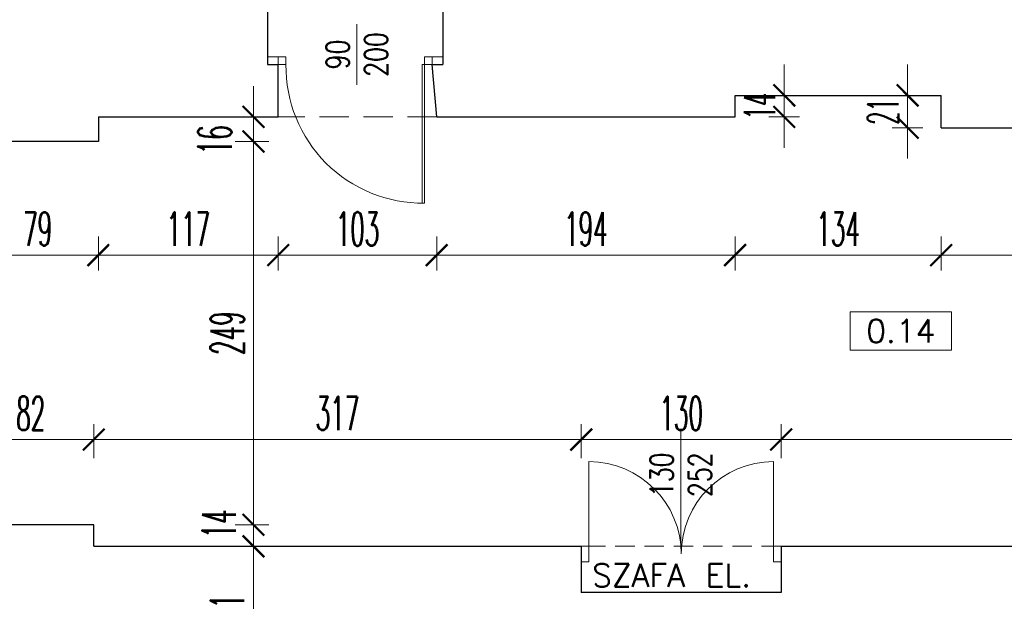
# Model space of a CAD drawing. Header units: millimetres. Extents: x -5207 to 173417, y -28809 to -6400.
# Tile 256 of 256: x 10001 to 10642, y -12115 to -11737. Entities that reach past the tile are written whole.
import ezdxf

# ---------------------------------------------------------------- set-up
doc = ezdxf.new("R2010")
doc.units = ezdxf.units.MM
doc.linetypes.add('HIDDEN', pattern=[9.525, 6.35, -3.175])
for name, color, linetype, lineweight in [('m_cienka', 6, 'Continuous', 5), ('m_stolarka', 52, 'Continuous', 9), ('m_tekst', 7, 'Continuous', 13), ('m_widok', 8, 'Continuous', 9), ('m_wymiary', 1, 'Continuous', 9), ('m_ściany', 90, 'Continuous', 30)]:
    doc.layers.add(name, color=color, linetype=linetype, lineweight=lineweight)
doc.styles.add('ROMANS', font='Romans.shx', dxfattribs={"height": 0.2})
doc.styles.get("Standard").update_dxf_attribs({"font": 'txt.shx'})
doc.styles.add('styl1', font='simplex.shx', dxfattribs={"width": 0.75})
doc.styles.add('WYM', font='simplex.shx', dxfattribs={"width": 0.5})
doc.dimstyles.new('ZOL_3DPROJEKT100', dxfattribs={"dimscale": 2, "dimtxt": 10, "dimasz": 5, "dimexe": 0, "dimexo": 0, "dimgap": 3, "dimtad": 1, "dimdec": 1, "dimrnd": 0.5, "dimdsep": 46, "dimtxsty": 'WYM', "dimblk1": 'YARA', "dimblk2": 'YARA', "dimsah": 1, "dimcen": 1.2, "dimdle": 6, "dimclrd": 1, "dimclre": 250, "dimclrt": 7, "dimadec": 1, "dimazin": 0, "dimtfac": 1, "dimtdec": 1, "dimtix": 1, "dimtmove": 2, "dimatfit": 3, "dimldrblk": 'WW', "dimfxl": 1, "dimfxlon": 1, "dimtolj": 1, "dimtzin": 0, "dimlwd": -1, "dimlwe": 0, "dimarcsym": 0})

# ---------------------------------------------------------------- blocks, each defined once
blk = doc.blocks.new('SKRZ7')
at = {"layer": 'm_stolarka', "color": 0}
for p, q in [((-212773.83, 101585.91), (-212863.83, 101585.91)), ((-212773.83, 101584.36), (-212773.83, 101585.91)), ((-212773.83, 101584.36), (-212863.83, 101584.36))]:
    blk.add_line(p, q, dxfattribs=at)
blk.add_arc((-212774.97, 101585.51), 88.86, 89.26233, 180.73767, dxfattribs=at)
blk = doc.blocks.new('DIMTICK')
for p, q in [((0, 1), (0, -1)), ((-1, 0), (1, 0))]:
    blk.add_line(p, q)
at = {"const_width": 0.141}
blk.add_lwpolyline([(0.707, 0.707), (-0.707, -0.707)], dxfattribs=at)
blk = doc.blocks.new('YARA')
at = {"layer": 'm_wymiary'}
blk.add_blockref('DIMTICK', (0, 0), dxfattribs=at)
blk = doc.blocks.new('*D4520')
at = {"layer": 'Defpoints', "color": 0, "ltscale": 2, "transparency": 16777216}
for p in [(8808.45, -11811.8), (15193.45, -11811.8), (15193.45, -13710.98)]:
    blk.add_point(p, dxfattribs=at)
at = {"layer": 'm_wymiary', "color": 250, "linetype": 'HIDDEN', "lineweight": 0, "ltscale": 2, "transparency": 16777216}
for p, q in [((8808.45, -13698.98), (8808.45, -13710.98)), ((15193.45, -13698.98), (15193.45, -13710.98))]:
    blk.add_line(p, q, dxfattribs=at)
at = {"layer": 'm_wymiary', "color": 1, "ltscale": 2, "transparency": 16777216}
blk.add_line((8818.45, -13710.98), (15183.45, -13710.98), dxfattribs=at)
at = {"layer": 'm_wymiary', "color": 1, "ltscale": 2, "transparency": 16777216, "xscale": 10, "yscale": 10, "zscale": 10, "rotation": 180}
blk.add_blockref('YARA', (8808.45, -13710.98), dxfattribs=at)
at = {"layer": 'm_wymiary', "color": 1, "ltscale": 2, "transparency": 16777216, "xscale": 10, "yscale": 10, "zscale": 10}
blk.add_blockref('YARA', (15193.45, -13710.98), dxfattribs=at)
at = {"layer": 'm_wymiary', "color": 7, "ltscale": 2, "transparency": 16777216, "insert": (12000.95, -13693.98), "char_height": 22, "attachment_point": 5, "style": 'WYM'}
blk.add_mtext('\\A1;6385', dxfattribs=at)
blk = doc.blocks.new('WW')
at = {"ltscale": 2}
for p, q in [((3, 3), (-3, -3)), ((0, -3), (0, 3)), ((-6.31, 0), (6.1, 0))]:
    blk.add_line(p, q, dxfattribs=at)
blk = doc.blocks.new('*D4549')
at = {"layer": 'Defpoints', "color": 0, "ltscale": 2, "transparency": 16777216}
for p in [(10600.45, -11807.27), (10776.45, -11807.27), (10600.45, -11890.08)]:
    blk.add_point(p, dxfattribs=at)
at = {"layer": 'm_wymiary', "color": 250, "linetype": 'HIDDEN', "lineweight": 0, "ltscale": 2, "transparency": 16777216}
for p, q in [((10600.45, -11878.08), (10600.45, -11890.08)), ((10776.45, -11878.08), (10776.45, -11890.08))]:
    blk.add_line(p, q, dxfattribs=at)
at = {"layer": 'm_wymiary', "color": 1, "ltscale": 2, "transparency": 16777216}
blk.add_line((10766.45, -11890.08), (10610.45, -11890.08), dxfattribs=at)
at = {"layer": 'm_wymiary', "color": 1, "ltscale": 2, "transparency": 16777216, "xscale": 10, "yscale": 10, "zscale": 10, "rotation": 180}
blk.add_blockref('YARA', (10600.45, -11890.08), dxfattribs=at)
at = {"layer": 'm_wymiary', "color": 1, "ltscale": 2, "transparency": 16777216, "xscale": 10, "yscale": 10, "zscale": 10}
blk.add_blockref('YARA', (10776.45, -11890.08), dxfattribs=at)
at = {"layer": 'm_wymiary', "color": 7, "ltscale": 2, "transparency": 16777216, "insert": (10688.45, -11873.08), "char_height": 22, "attachment_point": 5, "style": 'WYM'}
blk.add_mtext('\\A1;176', dxfattribs=at)
blk = doc.blocks.new('*D4550')
at = {"layer": 'Defpoints', "color": 0, "ltscale": 2, "transparency": 16777216}
for p in [(10466.45, -11800.27), (10600.45, -11807.27), (10466.45, -11890.08)]:
    blk.add_point(p, dxfattribs=at)
at = {"layer": 'm_wymiary', "color": 250, "linetype": 'HIDDEN', "lineweight": 0, "ltscale": 2, "transparency": 16777216}
for p, q in [((10466.45, -11878.08), (10466.45, -11890.08)), ((10600.45, -11878.08), (10600.45, -11890.08))]:
    blk.add_line(p, q, dxfattribs=at)
at = {"layer": 'm_wymiary', "color": 1, "ltscale": 2, "transparency": 16777216}
blk.add_line((10590.45, -11890.08), (10476.45, -11890.08), dxfattribs=at)
at = {"layer": 'm_wymiary', "color": 1, "ltscale": 2, "transparency": 16777216, "xscale": 10, "yscale": 10, "zscale": 10, "rotation": 180}
blk.add_blockref('YARA', (10466.45, -11890.08), dxfattribs=at)
at = {"layer": 'm_wymiary', "color": 1, "ltscale": 2, "transparency": 16777216, "xscale": 10, "yscale": 10, "zscale": 10}
blk.add_blockref('YARA', (10600.45, -11890.08), dxfattribs=at)
at = {"layer": 'm_wymiary', "color": 7, "ltscale": 2, "transparency": 16777216, "insert": (10533.45, -11873.08), "char_height": 22, "attachment_point": 5, "style": 'WYM'}
blk.add_mtext('\\A1;134', dxfattribs=at)
blk = doc.blocks.new('*D4551')
at = {"layer": 'Defpoints', "color": 0, "ltscale": 2, "transparency": 16777216}
for p in [(10272.45, -11800.27), (10466.45, -11800.27), (10272.45, -11890.08)]:
    blk.add_point(p, dxfattribs=at)
at = {"layer": 'm_wymiary', "color": 250, "linetype": 'HIDDEN', "lineweight": 0, "ltscale": 2, "transparency": 16777216}
for p, q in [((10272.45, -11878.08), (10272.45, -11890.08)), ((10466.45, -11878.08), (10466.45, -11890.08))]:
    blk.add_line(p, q, dxfattribs=at)
at = {"layer": 'm_wymiary', "color": 1, "ltscale": 2, "transparency": 16777216}
blk.add_line((10456.45, -11890.08), (10282.45, -11890.08), dxfattribs=at)
at = {"layer": 'm_wymiary', "color": 1, "ltscale": 2, "transparency": 16777216, "xscale": 10, "yscale": 10, "zscale": 10, "rotation": 180}
blk.add_blockref('YARA', (10272.45, -11890.08), dxfattribs=at)
at = {"layer": 'm_wymiary', "color": 1, "ltscale": 2, "transparency": 16777216, "xscale": 10, "yscale": 10, "zscale": 10}
blk.add_blockref('YARA', (10466.45, -11890.08), dxfattribs=at)
at = {"layer": 'm_wymiary', "color": 7, "ltscale": 2, "transparency": 16777216, "insert": (10369.45, -11873.08), "char_height": 22, "attachment_point": 5, "style": 'WYM'}
blk.add_mtext('\\A1;194', dxfattribs=at)
blk = doc.blocks.new('*D4552')
at = {"layer": 'Defpoints', "color": 0, "ltscale": 2, "transparency": 16777216}
for p in [(10169.45, -11800.27), (10272.45, -11800.27), (10169.45, -11890.08)]:
    blk.add_point(p, dxfattribs=at)
at = {"layer": 'm_wymiary', "color": 250, "linetype": 'HIDDEN', "lineweight": 0, "ltscale": 2, "transparency": 16777216}
for p, q in [((10169.45, -11878.08), (10169.45, -11890.08)), ((10272.45, -11878.08), (10272.45, -11890.08))]:
    blk.add_line(p, q, dxfattribs=at)
at = {"layer": 'm_wymiary', "color": 1, "ltscale": 2, "transparency": 16777216}
blk.add_line((10262.45, -11890.08), (10179.45, -11890.08), dxfattribs=at)
at = {"layer": 'm_wymiary', "color": 1, "ltscale": 2, "transparency": 16777216, "xscale": 10, "yscale": 10, "zscale": 10, "rotation": 180}
blk.add_blockref('YARA', (10169.45, -11890.08), dxfattribs=at)
at = {"layer": 'm_wymiary', "color": 1, "ltscale": 2, "transparency": 16777216, "xscale": 10, "yscale": 10, "zscale": 10}
blk.add_blockref('YARA', (10272.45, -11890.08), dxfattribs=at)
at = {"layer": 'm_wymiary', "color": 7, "ltscale": 2, "transparency": 16777216, "insert": (10220.95, -11873.08), "char_height": 22, "attachment_point": 5, "style": 'WYM'}
blk.add_mtext('\\A1;103', dxfattribs=at)
blk = doc.blocks.new('*D4553')
at = {"layer": 'Defpoints', "color": 0, "ltscale": 2, "transparency": 16777216}
for p in [(10052.45, -11800.27), (10169.45, -11800.27), (10052.45, -11890.08)]:
    blk.add_point(p, dxfattribs=at)
at = {"layer": 'm_wymiary', "color": 250, "linetype": 'HIDDEN', "lineweight": 0, "ltscale": 2, "transparency": 16777216}
for p, q in [((10052.45, -11878.08), (10052.45, -11890.08)), ((10169.45, -11878.08), (10169.45, -11890.08))]:
    blk.add_line(p, q, dxfattribs=at)
at = {"layer": 'm_wymiary', "color": 1, "ltscale": 2, "transparency": 16777216}
blk.add_line((10159.45, -11890.08), (10062.45, -11890.08), dxfattribs=at)
at = {"layer": 'm_wymiary', "color": 1, "ltscale": 2, "transparency": 16777216, "xscale": 10, "yscale": 10, "zscale": 10, "rotation": 180}
blk.add_blockref('YARA', (10052.45, -11890.08), dxfattribs=at)
at = {"layer": 'm_wymiary', "color": 1, "ltscale": 2, "transparency": 16777216, "xscale": 10, "yscale": 10, "zscale": 10}
blk.add_blockref('YARA', (10169.45, -11890.08), dxfattribs=at)
at = {"layer": 'm_wymiary', "color": 7, "ltscale": 2, "transparency": 16777216, "insert": (10110.95, -11873.08), "char_height": 22, "attachment_point": 5, "style": 'WYM'}
blk.add_mtext('\\A1;117', dxfattribs=at)
blk = doc.blocks.new('*D4554')
at = {"layer": 'Defpoints', "color": 0, "ltscale": 2, "transparency": 16777216}
for p in [(10052.45, -11800.27), (9973.45, -11816.27), (9973.45, -11890.08)]:
    blk.add_point(p, dxfattribs=at)
at = {"layer": 'm_wymiary', "color": 250, "linetype": 'HIDDEN', "lineweight": 0, "ltscale": 2, "transparency": 16777216}
for p, q in [((9973.45, -11878.08), (9973.45, -11890.08)), ((10052.45, -11878.08), (10052.45, -11890.08))]:
    blk.add_line(p, q, dxfattribs=at)
at = {"layer": 'm_wymiary', "color": 1, "ltscale": 2, "transparency": 16777216}
blk.add_line((10042.45, -11890.08), (9983.45, -11890.08), dxfattribs=at)
at = {"layer": 'm_wymiary', "color": 1, "ltscale": 2, "transparency": 16777216, "xscale": 10, "yscale": 10, "zscale": 10, "rotation": 180}
blk.add_blockref('YARA', (9973.45, -11890.08), dxfattribs=at)
at = {"layer": 'm_wymiary', "color": 1, "ltscale": 2, "transparency": 16777216, "xscale": 10, "yscale": 10, "zscale": 10}
blk.add_blockref('YARA', (10052.45, -11890.08), dxfattribs=at)
at = {"layer": 'm_wymiary', "color": 7, "ltscale": 2, "transparency": 16777216, "insert": (10012.95, -11873.08), "char_height": 22, "attachment_point": 5, "style": 'WYM'}
blk.add_mtext('\\A1;79', dxfattribs=at)
blk = doc.blocks.new('*D4879')
at = {"layer": 'Defpoints', "color": 0, "ltscale": 2, "transparency": 16777216}
for p in [(10049.45, -12009.92), (9967.45, -12065.27), (10049.45, -12065.27)]:
    blk.add_point(p, dxfattribs=at)
at = {"layer": 'm_wymiary', "color": 250, "linetype": 'HIDDEN', "lineweight": 0, "ltscale": 2, "transparency": 16777216}
for p, q in [((9967.45, -12021.92), (9967.45, -12009.92)), ((10049.45, -12021.92), (10049.45, -12009.92))]:
    blk.add_line(p, q, dxfattribs=at)
at = {"layer": 'm_wymiary', "color": 1, "ltscale": 2, "transparency": 16777216}
blk.add_line((9977.45, -12009.92), (10039.45, -12009.92), dxfattribs=at)
at = {"layer": 'm_wymiary', "color": 1, "ltscale": 2, "transparency": 16777216, "xscale": 10, "yscale": 10, "zscale": 10, "rotation": 180}
blk.add_blockref('YARA', (9967.45, -12009.92), dxfattribs=at)
at = {"layer": 'm_wymiary', "color": 1, "ltscale": 2, "transparency": 16777216, "xscale": 10, "yscale": 10, "zscale": 10}
blk.add_blockref('YARA', (10049.45, -12009.92), dxfattribs=at)
at = {"layer": 'm_wymiary', "color": 7, "ltscale": 2, "transparency": 16777216, "insert": (10008.45, -11992.92), "char_height": 22, "attachment_point": 5, "style": 'WYM'}
blk.add_mtext('\\A1;82', dxfattribs=at)
blk = doc.blocks.new('*D4880')
at = {"layer": 'Defpoints', "color": 0, "ltscale": 2, "transparency": 16777216}
for p in [(10366.45, -12009.92), (10049.45, -12065.27), (10366.45, -12109.27)]:
    blk.add_point(p, dxfattribs=at)
at = {"layer": 'm_wymiary', "color": 250, "linetype": 'HIDDEN', "lineweight": 0, "ltscale": 2, "transparency": 16777216}
for p, q in [((10049.45, -12021.92), (10049.45, -12009.92)), ((10366.45, -12021.92), (10366.45, -12009.92))]:
    blk.add_line(p, q, dxfattribs=at)
at = {"layer": 'm_wymiary', "color": 1, "ltscale": 2, "transparency": 16777216}
blk.add_line((10059.45, -12009.92), (10356.45, -12009.92), dxfattribs=at)
at = {"layer": 'm_wymiary', "color": 1, "ltscale": 2, "transparency": 16777216, "xscale": 10, "yscale": 10, "zscale": 10, "rotation": 180}
blk.add_blockref('YARA', (10049.45, -12009.92), dxfattribs=at)
at = {"layer": 'm_wymiary', "color": 1, "ltscale": 2, "transparency": 16777216, "xscale": 10, "yscale": 10, "zscale": 10}
blk.add_blockref('YARA', (10366.45, -12009.92), dxfattribs=at)
at = {"layer": 'm_wymiary', "color": 7, "ltscale": 2, "transparency": 16777216, "insert": (10207.95, -11992.92), "char_height": 22, "attachment_point": 5, "style": 'WYM'}
blk.add_mtext('\\A1;317', dxfattribs=at)
blk = doc.blocks.new('*D4881')
at = {"layer": 'Defpoints', "color": 0, "ltscale": 2, "transparency": 16777216}
for p in [(10496.45, -12009.92), (10366.45, -12109.27), (10496.45, -12109.27)]:
    blk.add_point(p, dxfattribs=at)
at = {"layer": 'm_wymiary', "color": 250, "linetype": 'HIDDEN', "lineweight": 0, "ltscale": 2, "transparency": 16777216}
for p, q in [((10366.45, -12021.92), (10366.45, -12009.92)), ((10496.45, -12021.92), (10496.45, -12009.92))]:
    blk.add_line(p, q, dxfattribs=at)
at = {"layer": 'm_wymiary', "color": 1, "ltscale": 2, "transparency": 16777216}
blk.add_line((10376.45, -12009.92), (10486.45, -12009.92), dxfattribs=at)
at = {"layer": 'm_wymiary', "color": 1, "ltscale": 2, "transparency": 16777216, "xscale": 10, "yscale": 10, "zscale": 10, "rotation": 180}
blk.add_blockref('YARA', (10366.45, -12009.92), dxfattribs=at)
at = {"layer": 'm_wymiary', "color": 1, "ltscale": 2, "transparency": 16777216, "xscale": 10, "yscale": 10, "zscale": 10}
blk.add_blockref('YARA', (10496.45, -12009.92), dxfattribs=at)
at = {"layer": 'm_wymiary', "color": 7, "ltscale": 2, "transparency": 16777216, "insert": (10431.45, -11992.92), "char_height": 22, "attachment_point": 5, "style": 'WYM'}
blk.add_mtext('\\A1;130', dxfattribs=at)
blk = doc.blocks.new('*D4882')
at = {"layer": 'Defpoints', "color": 0, "ltscale": 2, "transparency": 16777216}
for p in [(11327.45, -12009.92), (11327.45, -12079.27), (10496.45, -12109.27)]:
    blk.add_point(p, dxfattribs=at)
at = {"layer": 'm_wymiary', "color": 250, "linetype": 'HIDDEN', "lineweight": 0, "ltscale": 2, "transparency": 16777216}
for p, q in [((10496.45, -12021.92), (10496.45, -12009.92)), ((11327.45, -12021.92), (11327.45, -12009.92))]:
    blk.add_line(p, q, dxfattribs=at)
at = {"layer": 'm_wymiary', "color": 1, "ltscale": 2, "transparency": 16777216}
blk.add_line((10506.45, -12009.92), (11317.45, -12009.92), dxfattribs=at)
at = {"layer": 'm_wymiary', "color": 1, "ltscale": 2, "transparency": 16777216, "xscale": 10, "yscale": 10, "zscale": 10, "rotation": 180}
blk.add_blockref('YARA', (10496.45, -12009.92), dxfattribs=at)
at = {"layer": 'm_wymiary', "color": 1, "ltscale": 2, "transparency": 16777216, "xscale": 10, "yscale": 10, "zscale": 10}
blk.add_blockref('YARA', (11327.45, -12009.92), dxfattribs=at)
at = {"layer": 'm_wymiary', "color": 7, "ltscale": 2, "transparency": 16777216, "insert": (10911.95, -11992.92), "char_height": 22, "attachment_point": 5, "style": 'WYM'}
blk.add_mtext('\\A1;831', dxfattribs=at)
blk = doc.blocks.new('*D4910')
at = {"layer": 'Defpoints', "color": 0, "ltscale": 2, "transparency": 16777216}
for p in [(10052.45, -11800.27), (10052.45, -11816.27), (10153.32, -11816.27)]:
    blk.add_point(p, dxfattribs=at)
at = {"layer": 'm_wymiary', "color": 1, "ltscale": 2, "transparency": 16777216}
for p, q in [((10153.32, -11790.27), (10153.32, -11780.27)), ((10153.32, -11800.27), (10153.32, -11816.27)), ((10153.32, -11826.27), (10153.32, -11836.27))]:
    blk.add_line(p, q, dxfattribs=at)
at = {"layer": 'm_wymiary', "color": 250, "linetype": 'HIDDEN', "lineweight": 0, "ltscale": 2, "transparency": 16777216}
for p, q in [((10141.32, -11800.27), (10153.32, -11800.27)), ((10141.32, -11816.27), (10153.32, -11816.27))]:
    blk.add_line(p, q, dxfattribs=at)
at = {"layer": 'm_wymiary', "color": 1, "ltscale": 2, "transparency": 16777216, "xscale": 10, "yscale": 10, "zscale": 10}
for p, rotation in [((10153.32, -11800.27), 270), ((10153.32, -11816.27), 90)]:
    blk.add_blockref('YARA', p, dxfattribs=dict(at, rotation=rotation))
at = {"layer": 'm_wymiary', "color": 7, "ltscale": 2, "transparency": 16777216, "insert": (10128.19, -11815.18), "char_height": 22, "attachment_point": 5, "rotation": 90, "style": 'WYM'}
blk.add_mtext('\\A1;16', dxfattribs=at)
blk = doc.blocks.new('*D4911')
at = {"layer": 'Defpoints', "color": 0, "ltscale": 2, "transparency": 16777216}
for p in [(10052.45, -11816.27), (10043.45, -12065.27), (10153.32, -12065.27)]:
    blk.add_point(p, dxfattribs=at)
at = {"layer": 'm_wymiary', "color": 250, "linetype": 'HIDDEN', "lineweight": 0, "ltscale": 2, "transparency": 16777216}
for p, q in [((10141.32, -11816.27), (10153.32, -11816.27)), ((10141.32, -12065.27), (10153.32, -12065.27))]:
    blk.add_line(p, q, dxfattribs=at)
at = {"layer": 'm_wymiary', "color": 1, "ltscale": 2, "transparency": 16777216}
blk.add_line((10153.32, -11826.27), (10153.32, -12055.27), dxfattribs=at)
at = {"layer": 'm_wymiary', "color": 1, "ltscale": 2, "transparency": 16777216, "xscale": 10, "yscale": 10, "zscale": 10}
for p, rotation in [((10153.32, -11816.27), 90), ((10153.32, -12065.27), 270)]:
    blk.add_blockref('YARA', p, dxfattribs=dict(at, rotation=rotation))
at = {"layer": 'm_wymiary', "color": 7, "ltscale": 2, "transparency": 16777216, "insert": (10136.32, -11940.77), "char_height": 22, "attachment_point": 5, "rotation": 90, "style": 'WYM'}
blk.add_mtext('\\A1;249', dxfattribs=at)
blk = doc.blocks.new('*D4912')
at = {"layer": 'Defpoints', "color": 0, "ltscale": 2, "transparency": 16777216}
for p in [(10043.45, -12065.27), (10049.47, -12079.27), (10153.32, -12079.27)]:
    blk.add_point(p, dxfattribs=at)
at = {"layer": 'm_wymiary', "color": 1, "ltscale": 2, "transparency": 16777216}
for p, q in [((10153.32, -12055.27), (10153.32, -12045.27)), ((10153.32, -12065.27), (10153.32, -12079.27)), ((10153.32, -12089.27), (10153.32, -12099.27))]:
    blk.add_line(p, q, dxfattribs=at)
at = {"layer": 'm_wymiary', "color": 250, "linetype": 'HIDDEN', "lineweight": 0, "ltscale": 2, "transparency": 16777216}
for p, q in [((10141.32, -12065.27), (10153.32, -12065.27)), ((10141.32, -12079.27), (10153.32, -12079.27))]:
    blk.add_line(p, q, dxfattribs=at)
at = {"layer": 'm_wymiary', "color": 1, "ltscale": 2, "transparency": 16777216, "xscale": 10, "yscale": 10, "zscale": 10}
for p, rotation in [((10153.32, -12065.27), 270), ((10153.32, -12079.27), 90)]:
    blk.add_blockref('YARA', p, dxfattribs=dict(at, rotation=rotation))
at = {"layer": 'm_wymiary', "color": 7, "ltscale": 2, "transparency": 16777216, "insert": (10130.93, -12064.67), "char_height": 22, "attachment_point": 5, "rotation": 90, "style": 'WYM'}
blk.add_mtext('\\A1;14', dxfattribs=at)
blk = doc.blocks.new('*D4913')
at = {"layer": 'Defpoints', "color": 0, "ltscale": 2, "transparency": 16777216}
for p in [(10049.47, -12079.27), (10153.32, -12160.27), (10206.91, -12160.27)]:
    blk.add_point(p, dxfattribs=at)
at = {"layer": 'm_wymiary', "color": 250, "linetype": 'HIDDEN', "lineweight": 0, "ltscale": 2, "transparency": 16777216}
for p, q in [((10141.32, -12079.27), (10153.32, -12079.27)), ((10165.32, -12160.27), (10153.32, -12160.27))]:
    blk.add_line(p, q, dxfattribs=at)
at = {"layer": 'm_wymiary', "color": 1, "ltscale": 2, "transparency": 16777216}
blk.add_line((10153.32, -12089.27), (10153.32, -12150.27), dxfattribs=at)
at = {"layer": 'm_wymiary', "color": 1, "ltscale": 2, "transparency": 16777216, "xscale": 10, "yscale": 10, "zscale": 10}
for p, rotation in [((10153.32, -12079.27), 90), ((10153.32, -12160.27), 270)]:
    blk.add_blockref('YARA', p, dxfattribs=dict(at, rotation=rotation))
at = {"layer": 'm_wymiary', "color": 7, "ltscale": 2, "transparency": 16777216, "insert": (10136.32, -12119.77), "char_height": 22, "attachment_point": 5, "rotation": 90, "style": 'WYM'}
blk.add_mtext('\\A1;81', dxfattribs=at)
blk = doc.blocks.new('*D5255')
at = {"layer": 'Defpoints', "color": 0, "transparency": 16777216}
for p in [(10578.63, -11786.27), (10600.45, -11786.27), (10600.45, -11807.27)]:
    blk.add_point(p, dxfattribs=at)
at = {"layer": 'm_wymiary', "color": 1, "transparency": 16777216}
for p, q in [((10578.63, -11776.27), (10578.63, -11766.27)), ((10578.63, -11807.27), (10578.63, -11786.27)), ((10578.63, -11817.27), (10578.63, -11827.27))]:
    blk.add_line(p, q, dxfattribs=at)
at = {"layer": 'm_wymiary', "color": 250, "linetype": 'HIDDEN', "lineweight": 0, "transparency": 16777216}
for p, q in [((10580.63, -11786.27), (10578.63, -11786.27)), ((10580.63, -11807.27), (10578.63, -11807.27))]:
    blk.add_line(p, q, dxfattribs=at)
at = {"layer": 'm_wymiary', "color": 1, "transparency": 16777216, "xscale": 10, "yscale": 10, "zscale": 10}
for p, rotation in [((10578.63, -11786.27), 270), ((10578.63, -11807.27), 90)]:
    blk.add_blockref('YARA', p, dxfattribs=dict(at, rotation=rotation))
at = {"layer": 'm_wymiary', "color": 7, "transparency": 16777216, "insert": (10562.63, -11796.77), "char_height": 20, "attachment_point": 5, "rotation": 90, "style": 'WYM'}
blk.add_mtext('\\A1;21', dxfattribs=at)
blk = doc.blocks.new('*D5256')
at = {"layer": 'Defpoints', "color": 0, "transparency": 16777216}
for p in [(10466.45, -11786.27), (10498.44, -11786.27), (10466.45, -11800.27)]:
    blk.add_point(p, dxfattribs=at)
at = {"layer": 'm_wymiary', "color": 1, "transparency": 16777216}
for p, q in [((10498.44, -11776.27), (10498.44, -11766.27)), ((10498.44, -11800.27), (10498.44, -11786.27)), ((10498.44, -11810.27), (10498.44, -11820.27))]:
    blk.add_line(p, q, dxfattribs=at)
at = {"layer": 'm_wymiary', "color": 250, "linetype": 'HIDDEN', "lineweight": 0, "transparency": 16777216}
for p, q in [((10496.44, -11786.27), (10498.44, -11786.27)), ((10496.44, -11800.27), (10498.44, -11800.27))]:
    blk.add_line(p, q, dxfattribs=at)
at = {"layer": 'm_wymiary', "color": 1, "transparency": 16777216, "xscale": 10, "yscale": 10, "zscale": 10}
for p, rotation in [((10498.44, -11786.27), 270), ((10498.44, -11800.27), 90)]:
    blk.add_blockref('YARA', p, dxfattribs=dict(at, rotation=rotation))
at = {"layer": 'm_wymiary', "color": 7, "transparency": 16777216, "insert": (10482.44, -11793.27), "char_height": 20, "attachment_point": 5, "rotation": 90, "style": 'WYM'}
blk.add_mtext('\\A1;14', dxfattribs=at)

msp = doc.modelspace()

# ---------------------------------------------------------------- linework, layer by layer
at = {"layer": 'm_cienka', "ltscale": 2}
for p, q in [((10220.5722, -11739.9439), (10220.5722, -11779.4946)), ((10431.2383, -12003.7281), (10431.2383, -12079.2708))]:
    msp.add_line(p, q, dxfattribs=at)
at = {"layer": 'm_cienka'}
for p, q in [((10541.2695, -11926.8799), (10541.2695, -11951.8799)), ((10607.2695, -11926.8799), (10541.2695, -11926.8799)), ((10607.2695, -11951.8799), (10607.2695, -11926.8799)), ((10541.2695, -11951.8799), (10607.2695, -11951.8799))]:
    msp.add_line(p, q, dxfattribs=at)
at = {"layer": 'm_cienka', "linetype": 'HIDDEN', "ltscale": 2}
msp.add_line((10496.447, -12079.2708), (10366.447, -12079.2708), dxfattribs=at)
at = {"layer": 'm_stolarka', "ltscale": 2}
for p, q in [((10162.447, -11761.2708), (10174.447, -11761.2708)), ((10169.447, -11766.2708), (10169.447, -11761.2708)), ((10169.447, -11766.2708), (10174.447, -11766.2708)), ((10174.447, -11766.2708), (10174.447, -11761.2708)), ((10264.447, -11761.2708), (10276.447, -11761.2708)), ((10264.447, -11766.2708), (10264.447, -11761.2708)), ((10264.447, -11766.2708), (10269.447, -11766.2708)), ((10269.447, -11766.2708), (10269.447, -11761.2708))]:
    msp.add_line(p, q, dxfattribs=at)
at = {"layer": 'm_stolarka', "ltscale": 3}
for p, q in [((10371.447, -12084.2708), (10371.447, -12024.2708)), ((10491.447, -12084.2708), (10491.447, -12024.2708))]:
    msp.add_line(p, q, dxfattribs=at)
at = {"layer": 'm_stolarka'}
for points in [[(10366.447, -12079.2708), (10366.447, -12089.2708), (10371.447, -12089.2708), (10371.447, -12079.2708)], [(10491.447, -12079.2708), (10491.447, -12089.2708), (10496.447, -12089.2708), (10496.447, -12079.2708)]]:
    msp.add_lwpolyline(points, close=True, dxfattribs=at)
at = {"layer": 'm_stolarka', "ltscale": 3}
for centre, start, end in [((10371.447, -12084.2708), 0, 90), ((10491.447, -12084.2708), 90, 180)]:
    msp.add_arc(centre, 60, start, end, dxfattribs=at)
at = {"layer": 'm_widok', "linetype": 'HIDDEN', "ltscale": 3}
msp.add_line((10272.447, -11800.2708), (10169.447, -11800.2708), dxfattribs=at)
at = {"layer": 'm_ściany', "ltscale": 2}
for p, q in [((10162.447, -11732.2708), (10162.447, -11766.2708)), ((10276.447, -11732.2708), (10276.447, -11766.2708)), ((10162.447, -11766.2708), (10169.447, -11766.2708)), ((10169.447, -11800.2708), (10169.447, -11766.2708)), ((10272.447, -11800.2708), (10269.447, -11766.2708)), ((10269.447, -11766.2708), (10276.447, -11766.2708)), ((10466.447, -11800.2708), (10466.447, -11786.2708)), ((10466.447, -11786.2708), (10600.447, -11786.2708)), ((10600.447, -11807.2708), (10600.447, -11786.2708)), ((10052.447, -11800.2708), (10052.447, -11816.2708)), ((10052.447, -11800.2708), (10169.447, -11800.2708)), ((10272.447, -11800.2708), (10466.447, -11800.2708)), ((10600.447, -11807.2708), (10776.447, -11807.2708)), ((10052.447, -11816.2708), (9973.447, -11816.2708)), ((10049.4702, -12065.2708), (9967.447, -12065.2708)), ((10049.4702, -12079.2708), (10049.4702, -12065.2708)), ((10049.4702, -12079.2708), (10366.447, -12079.2708)), ((10366.447, -12079.2708), (10366.447, -12109.2708)), ((10496.447, -12079.2708), (11327.447, -12079.2708)), ((10496.447, -12079.2708), (10496.447, -12109.2708)), ((10496.447, -12109.2708), (10366.447, -12109.2708))]:
    msp.add_line(p, q, dxfattribs=at)

# ---------------------------------------------------------------- block references
at = {"layer": 'm_stolarka', "rotation": 90}
msp.add_blockref('SKRZ7', (111848.8107, 201007.5577), dxfattribs=at)

# ---------------------------------------------------------------- texts
at = {"layer": 'm_tekst', "ltscale": 3, "char_height": 15, "attachment_point": 5, "rotation": 90, "style": 'styl1'}
for s, width, heights, insert in [('90\\P200', 53.056571, [40], (10220.5722, -11759.7192)), ('130\\P252', 101.134547, [131.4697], (10431.2383, -12032.7803))]:
    msp.add_mtext_dynamic_manual_height_columns(s, width=width, gutter_width=350, heights=heights, dxfattribs=dict(at, insert=insert))
at = {"layer": 'm_tekst', "insert": (10574.2695, -11939.3799), "char_height": 15, "attachment_point": 5, "style": 'ROMANS'}
msp.add_mtext_dynamic_manual_height_columns('0.14', width=50, gutter_width=1, heights=[15], dxfattribs=at)
at = {"layer": 'm_tekst', "insert": (10373.5069, -12090.6288), "char_height": 15, "width": 145.181431, "attachment_point": 1}
msp.add_mtext('SZAFA EL.', dxfattribs=at)

# ---------------------------------------------------------------- dimensions: what is measured, and where the dimension line sits
at = {"layer": 'm_wymiary'}
for base, p1, p2, picture, middle in [((10498.4367, -11786.2708), (10466.447, -11800.2708), (10466.447, -11786.2708), '*D5256', (10482.4367, -11793.2708)), ((10578.6314, -11786.2708), (10600.447, -11807.2708), (10600.447, -11786.2708), '*D5255', (10562.6314, -11796.7708))]:
    dim = msp.add_linear_dim(base=base, p1=p1, p2=p2, angle=90, dimstyle='ZOL_3DPROJEKT100', dxfattribs=at)
    dim.commit()
    dim.dimension.update_dxf_attribs({"geometry": picture, "text_midpoint": middle})
at = {"layer": 'm_wymiary', "ltscale": 2}
for base, p1, p2, picture, middle in [((10153.3164, -11816.2708), (10052.447, -11800.2708), (10052.447, -11816.2708), '*D4910', (10128.1949, -11815.1777)), ((10153.3164, -12079.2708), (10043.447, -12065.2708), (10049.4702, -12079.2708), '*D4912', (10130.9295, -12064.6726))]:
    dim = msp.add_linear_dim(base=base, p1=p1, p2=p2, angle=90, dimstyle='ZOL_3DPROJEKT100', override={"dimtxt": 11, "dimfxl": 6}, dxfattribs=at)
    dim.commit()
    dim.dimension.update_dxf_attribs({"geometry": picture, "text_midpoint": middle, "dimtype": 160})
for base, p1, p2, picture, middle in [((9973.447, -11890.0847), (10052.447, -11800.2708), (9973.447, -11816.2708), '*D4554', (10012.947, -11873.0847)), ((10052.447, -11890.0847), (10169.447, -11800.2708), (10052.447, -11800.2708), '*D4553', (10110.947, -11873.0847)), ((10169.447, -11890.0847), (10272.447, -11800.2708), (10169.447, -11800.2708), '*D4552', (10220.947, -11873.0847)), ((10272.447, -11890.0847), (10466.447, -11800.2708), (10272.447, -11800.2708), '*D4551', (10369.447, -11873.0847)), ((10466.447, -11890.0847), (10600.447, -11807.2708), (10466.447, -11800.2708), '*D4550', (10533.447, -11873.0847)), ((15193.447, -13710.9816), (8808.447, -11811.8005), (15193.447, -11811.8005), '*D4520', (12000.947, -13693.9816)), ((10600.447, -11890.0847), (10776.447, -11807.2708), (10600.447, -11807.2708), '*D4549', (10688.447, -11873.0847)), ((10049.447, -12009.9177), (9967.447, -12065.2708), (10049.447, -12065.2708), '*D4879', (10008.447, -11992.9177)), ((10366.447, -12009.9177), (10049.447, -12065.2708), (10366.447, -12109.2708), '*D4880', (10207.947, -11992.9177)), ((10496.447, -12009.9177), (10366.447, -12109.2708), (10496.447, -12109.2708), '*D4881', (10431.447, -11992.9177)), ((11327.447, -12009.9177), (10496.447, -12109.2708), (11327.447, -12079.2708), '*D4882', (10911.947, -11992.9177))]:
    dim = msp.add_linear_dim(base=base, p1=p1, p2=p2, dimstyle='ZOL_3DPROJEKT100', override={"dimtxt": 11, "dimfxl": 6}, dxfattribs=at)
    dim.commit()
    dim.dimension.update_dxf_attribs({"geometry": picture, "text_midpoint": middle})
for base, p1, p2, picture, middle in [((10153.3164, -12065.2708), (10052.447, -11816.2708), (10043.447, -12065.2708), '*D4911', (10136.3164, -11940.7708)), ((10153.3164, -12160.2708), (10049.4702, -12079.2708), (10206.9073, -12160.2708), '*D4913', (10136.3164, -12119.7708))]:
    dim = msp.add_linear_dim(base=base, p1=p1, p2=p2, angle=90, dimstyle='ZOL_3DPROJEKT100', override={"dimtxt": 11, "dimfxl": 6}, dxfattribs=at)
    dim.commit()
    dim.dimension.update_dxf_attribs({"geometry": picture, "text_midpoint": middle})

doc.saveas('drawing.dxf')
